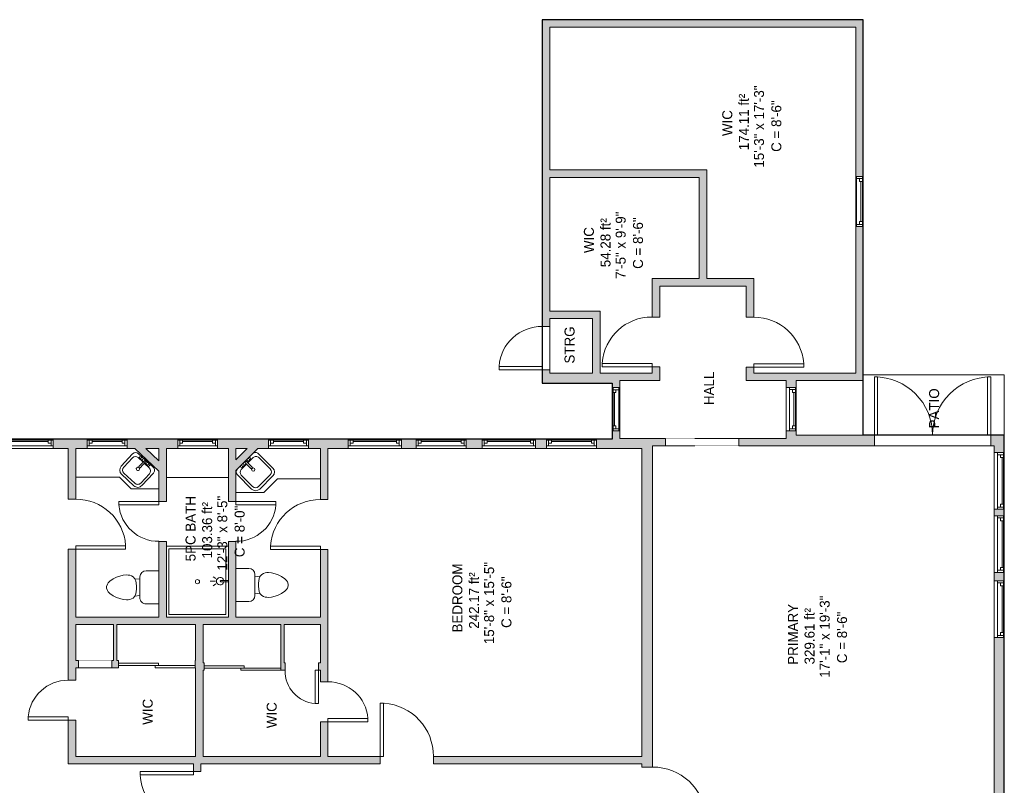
# Model space of a CAD drawing. Header units: inches. Extents: x -464 to 665, y -448 to 1014.
# Tile 7 of 7: x 57 to 648, y 554 to 1014. Entities that reach past the tile are written whole.
import ezdxf

# ---------------------------------------------------------------- set-up
doc = ezdxf.new("R2010")
doc.units = ezdxf.units.IN
doc.header["$MEASUREMENT"] = 0
doc.linetypes.add('Overhead', pattern=[0.15625, 0.09375, -0.0625])
for name, color, linetype, lineweight in [('A-AREA-IDEN', 2, 'Continuous', 9), ('A-DETL', 90, 'Continuous', 9), ('A-DETL-GENF', 92, 'Overhead', 9), ('A-DETL-MEDM', 90, 'Continuous', 9), ('A-DOOR', 31, 'Continuous', 9), ('A-EXTEERIOR SPACES', 90, 'Continuous', 9), ('A-FLOR', 192, 'Continuous', 9), ('A-GLAZ', 151, 'Continuous', 9), ('A-LEDGES', 90, 'Continuous', 9), ('A-OBJECTS', 90, 'Continuous', 9), ('A-WALL', 90, 'Continuous', 9), ('A-WALL-PATT', 111, 'Continuous', 9), ('P-SANR-FIXT', 6, 'Continuous', 9)]:
    doc.layers.add(name, color=color, linetype=linetype, lineweight=lineweight)
doc.styles.add('Inter', font='txt', dxfattribs={"height": 6})
doc.styles.add('Inter_B', font='txt', dxfattribs={"height": 6})

# ---------------------------------------------------------------- blocks, each defined once
blk = doc.blocks.new('Planitar - Single Door_Flush Panel - 2_-6_ x 6_-8_-4178312-Main Floor')
at = {"layer": 'A-DOOR'}
for p, q in [((12.99, 2.25), (12.99, 32.25)), ((15, 32.25), (12.99, 32.25)), ((15, 2.25), (15, 32.25)), ((15, 2.25), (12.99, 2.25))]:
    blk.add_line(p, q, dxfattribs=at)
blk.add_arc((14.77, 2.55), 29.77, 93.991, 180.57751, dxfattribs=at)
blk = doc.blocks.new('Planitar - Single Door_Flush Panel - 2_-0_ x 6_-8_-4181332-Main Floor')
at = {"layer": 'A-DOOR'}
for p, q in [((9.99, 2.25), (9.99, 26.25)), ((12, 26.25), (9.99, 26.25)), ((12, 2.25), (12, 26.25)), ((12, 2.25), (9.99, 2.25))]:
    blk.add_line(p, q, dxfattribs=at)
blk.add_arc((11.77, 2.55), 23.77, 94.47834, 180.72326, dxfattribs=at)
blk = doc.blocks.new('Planitar - Single Door_Flush Panel - 2_-0_ x 6_-8_-4181384-Main Floor')
at = {"layer": 'A-DOOR'}
for p, q in [((9.99, -2.25), (9.99, -26.25)), ((12, -2.25), (9.99, -2.25)), ((12, -2.25), (12, -26.25)), ((12, -26.25), (9.99, -26.25))]:
    blk.add_line(p, q, dxfattribs=at)
blk.add_arc((11.77, -2.55), 23.77, 179.27674, 265.52166, dxfattribs=at)
blk = doc.blocks.new('Planitar - Single Door_Flush Panel - 2_-6_ x 6_-8_-4178346-Main Floor')
at = {"layer": 'A-DOOR'}
for p, q in [((12.99, -2.25), (12.99, -32.25)), ((15, -2.25), (12.99, -2.25)), ((15, -2.25), (15, -32.25)), ((15, -32.25), (12.99, -32.25))]:
    blk.add_line(p, q, dxfattribs=at)
blk.add_arc((14.77, -2.55), 29.77, 179.42249, 266.009, dxfattribs=at)
blk = doc.blocks.new('Planitar - Single Door_Flush Panel - 2_-8_ x 6_-8_-4181345-Main Floor')
at = {"layer": 'A-DOOR'}
for p, q in [((13.99, 2.25), (13.99, 34.25)), ((16, 34.25), (13.99, 34.25)), ((16, 2.25), (16, 34.25)), ((16, 2.25), (13.99, 2.25))]:
    blk.add_line(p, q, dxfattribs=at)
blk.add_arc((15.77, 2.55), 31.77, 93.86075, 180.54116, dxfattribs=at)
blk = doc.blocks.new('Planitar - Single Door_Flush Panel - 2_-8_ x 6_-8_-4181316-Main Floor')
at = {"layer": 'A-DOOR'}
for p, q in [((13.99, -2.25), (13.99, -34.25)), ((16, -2.25), (13.99, -2.25)), ((16, -2.25), (16, -34.25)), ((16, -34.25), (13.99, -34.25))]:
    blk.add_line(p, q, dxfattribs=at)
blk.add_arc((15.77, -2.55), 31.77, 179.45884, 266.13925, dxfattribs=at)
blk = doc.blocks.new('Planitar - Single Door_Flush Panel - 2_-8_ x 6_-8_-4181289-Main Floor')
at = {"layer": 'A-DOOR'}
for p, q in [((13.99, 3.25), (13.99, 35.25)), ((16, 35.25), (13.99, 35.25)), ((16, 3.25), (16, 35.25)), ((16, 3.25), (13.99, 3.25))]:
    blk.add_line(p, q, dxfattribs=at)
blk.add_arc((15.77, 3.55), 31.77, 93.86075, 180.54116, dxfattribs=at)
blk = doc.blocks.new('Planitar - Double Door_Flush Panel - 5_-10_ x 6_-8_-4181276-Main Floor')
at = {"layer": 'A-DOOR'}
for p, q in [((-35, 3.25), (-35, 38.25)), ((-35, 38.25), (-33.03, 38.25)), ((-33.03, 38.25), (-33.03, 3.25)), ((35, 38.25), (33.03, 38.25)), ((33.03, 38.25), (33.03, 3.25)), ((35, 3.25), (35, 38.25)), ((-33.03, 3.25), (-35, 3.25)), ((33.03, 3.25), (35, 3.25))]:
    blk.add_line(p, q, dxfattribs=at)
for centre, start, end in [((-35, 3.25), 0, 90), ((35, 3.25), 90, 180)]:
    blk.add_arc(centre, 35, start, end, dxfattribs=at)
blk = doc.blocks.new('Planitar - Opening - 3_-8_ x 6_-8_-4181262-Main Floor')
at = {"layer": 'A-DETL-GENF'}
for p, q in [((21.68, 2.25), (-22.32, 2.25)), ((-22.32, -2.25), (21.68, -2.25))]:
    blk.add_line(p, q, dxfattribs=at)
at = {"layer": 'A-DETL-MEDM'}
for p, q in [((-22.32, 2.25), (-22.32, -2.25)), ((21.68, -2.25), (21.68, 2.25))]:
    blk.add_line(p, q, dxfattribs=at)
blk = doc.blocks.new('Planitar-Double-Hung-Single - Default 1-4191220-Main Floor')
at = {"layer": 'A-GLAZ'}
for p, q in [((-15, 2.25), (-15, -2.25)), ((15, 2.25), (-15, 2.25)), ((-15, 1.75), (-12, 1.75)), ((-13.75, 1.75), (-13.75, -1.75)), ((-13.75, 0), (-12, 0)), ((-12, 1.75), (-1.1875, 1.75)), ((-12, 1.75), (-12, 0)), ((-1.1875, 1.75), (1.1875, 1.75)), ((1.1875, 1.75), (12, 1.75)), ((12, 1.75), (15, 1.75)), ((12, 1.75), (12, 0)), ((13.75, 0), (12, 0)), ((13.75, 1.75), (13.75, -1.75)), ((15, -2.25), (15, 2.25)), ((-15, -1.75), (-13.75, -1.75)), ((-15, -2.25), (15, -2.25)), ((13.75, -1.75), (-13.75, -1.75)), ((13.75, -1.75), (15, -1.75))]:
    blk.add_line(p, q, dxfattribs=at)
at = {"layer": 'A-GLAZ', "lineweight": 18}
blk.add_line((-12, 0.875), (12, 0.875), dxfattribs=at)
blk = doc.blocks.new('Planitar-Double-Hung-Single - Default 1-4192178-Main Floor')
at = {"layer": 'A-GLAZ'}
for p, q in [((-13, 2.25), (-13, -2.25)), ((13, 2.25), (-13, 2.25)), ((-13, 1.75), (-10, 1.75)), ((-11.75, 1.75), (-11.75, -1.75)), ((-11.75, 0), (-10, 0)), ((-10, 1.75), (-1.1875, 1.75)), ((-10, 1.75), (-10, 0)), ((-1.1875, 1.75), (1.1875, 1.75)), ((1.1875, 1.75), (10, 1.75)), ((10, 1.75), (13, 1.75)), ((10, 1.75), (10, 0)), ((11.75, 0), (10, 0)), ((11.75, 1.75), (11.75, -1.75)), ((13, -2.25), (13, 2.25)), ((-13, -1.75), (-11.75, -1.75)), ((-13, -2.25), (13, -2.25)), ((11.75, -1.75), (-11.75, -1.75)), ((11.75, -1.75), (13, -1.75))]:
    blk.add_line(p, q, dxfattribs=at)
at = {"layer": 'A-GLAZ', "lineweight": 18}
blk.add_line((-10, 0.875), (10, 0.875), dxfattribs=at)
blk = doc.blocks.new('Planitar-Double-Hung-Single - Default 1-4192033-Main Floor')
at = {"layer": 'A-GLAZ'}
for p, q in [((-13, 3), (-13, -3)), ((13, 3), (-13, 3)), ((-13, 2.5), (-10, 2.5)), ((-11.75, 2.5), (-11.75, -1)), ((-11.75, 0.75), (-10, 0.75)), ((-10, 2.5), (-1.1875, 2.5)), ((-10, 2.5), (-10, 0.75)), ((-1.1875, 2.5), (1.1875, 2.5)), ((1.1875, 2.5), (10, 2.5)), ((10, 2.5), (13, 2.5)), ((10, 2.5), (10, 0.75)), ((11.75, 0.75), (10, 0.75)), ((11.75, 2.5), (11.75, -1)), ((13, -3), (13, 3)), ((-13, -1), (-11.75, -1)), ((-13, -3), (13, -3)), ((11.75, -1), (-11.75, -1)), ((11.75, -1), (13, -1))]:
    blk.add_line(p, q, dxfattribs=at)
at = {"layer": 'A-GLAZ', "lineweight": 18}
blk.add_line((-10, 1.625), (10, 1.625), dxfattribs=at)
blk = doc.blocks.new('Planitar-Double-Hung-Single - Default 1-4192384-Main Floor')
at = {"layer": 'A-GLAZ'}
for p, q in [((-15, 2.75), (-15, -2.75)), ((15, 2.75), (-15, 2.75)), ((-15, 2.25), (-12, 2.25)), ((-13.75, 2.25), (-13.75, -1.25)), ((-13.75, 0.5), (-12, 0.5)), ((-12, 2.25), (-1.1875, 2.25)), ((-12, 2.25), (-12, 0.5)), ((-1.1875, 2.25), (1.1875, 2.25)), ((1.1875, 2.25), (12, 2.25)), ((12, 2.25), (15, 2.25)), ((12, 2.25), (12, 0.5)), ((13.75, 0.5), (12, 0.5)), ((13.75, 2.25), (13.75, -1.25)), ((15, -2.75), (15, 2.75)), ((-15, -1.25), (-13.75, -1.25)), ((-15, -2.75), (15, -2.75)), ((13.75, -1.25), (-13.75, -1.25)), ((13.75, -1.25), (15, -1.25))]:
    blk.add_line(p, q, dxfattribs=at)
at = {"layer": 'A-GLAZ', "lineweight": 18}
blk.add_line((-12, 1.375), (12, 1.375), dxfattribs=at)
blk = doc.blocks.new('Planitar-Double-Hung-Single - Default 1-4192378-Main Floor')
at = {"layer": 'A-GLAZ'}
for p, q in [((-16, 2.75), (-16, -2.75)), ((16, 2.75), (-16, 2.75)), ((-16, 2.25), (-13, 2.25)), ((-14.75, 2.25), (-14.75, -1.25)), ((-14.75, 0.5), (-13, 0.5)), ((-13, 2.25), (-1.1875, 2.25)), ((-13, 2.25), (-13, 0.5)), ((-1.1875, 2.25), (1.1875, 2.25)), ((1.1875, 2.25), (13, 2.25)), ((13, 2.25), (16, 2.25)), ((13, 2.25), (13, 0.5)), ((14.75, 0.5), (13, 0.5)), ((14.75, 2.25), (14.75, -1.25)), ((16, -2.75), (16, 2.75)), ((-16, -1.25), (-14.75, -1.25)), ((-16, -2.75), (16, -2.75)), ((14.75, -1.25), (-14.75, -1.25)), ((14.75, -1.25), (16, -1.25))]:
    blk.add_line(p, q, dxfattribs=at)
at = {"layer": 'A-GLAZ', "lineweight": 18}
blk.add_line((-13, 1.375), (13, 1.375), dxfattribs=at)
blk = doc.blocks.new('Planitar-Double-Hung-Single - Default 1-4193229-Main Floor')
at = {"layer": 'A-GLAZ'}
for p, q in [((-12, 2.75), (-12, -2.75)), ((12, 2.75), (-12, 2.75)), ((-12, 2.25), (-9, 2.25)), ((-10.75, 2.25), (-10.75, -1.25)), ((-10.75, 0.5), (-9, 0.5)), ((-9, 2.25), (-1.1875, 2.25)), ((-9, 2.25), (-9, 0.5)), ((-1.1875, 2.25), (1.1875, 2.25)), ((1.1875, 2.25), (9, 2.25)), ((9, 2.25), (12, 2.25)), ((9, 2.25), (9, 0.5)), ((10.75, 0.5), (9, 0.5)), ((10.75, 2.25), (10.75, -1.25)), ((12, -2.75), (12, 2.75)), ((-12, -1.25), (-10.75, -1.25)), ((-12, -2.75), (12, -2.75)), ((10.75, -1.25), (-10.75, -1.25)), ((10.75, -1.25), (12, -1.25))]:
    blk.add_line(p, q, dxfattribs=at)
at = {"layer": 'A-GLAZ', "lineweight": 18}
blk.add_line((-9, 1.375), (9, 1.375), dxfattribs=at)
blk = doc.blocks.new('Planitar-Double-Hung-Single - Default 1-4193401-Main Floor')
at = {"layer": 'A-GLAZ'}
for p, q in [((-17, 2.75), (-17, -2.75)), ((17, 2.75), (-17, 2.75)), ((-17, 2.25), (-14, 2.25)), ((-15.75, 2.25), (-15.75, -1.25)), ((-15.75, 0.5), (-14, 0.5)), ((-14, 2.25), (-1.1875, 2.25)), ((-14, 2.25), (-14, 0.5)), ((-1.1875, 2.25), (1.1875, 2.25)), ((1.1875, 2.25), (14, 2.25)), ((14, 2.25), (17, 2.25)), ((14, 2.25), (14, 0.5)), ((15.75, 0.5), (14, 0.5)), ((15.75, 2.25), (15.75, -1.25)), ((17, -2.75), (17, 2.75)), ((-17, -1.25), (-15.75, -1.25)), ((-17, -2.75), (17, -2.75)), ((15.75, -1.25), (-15.75, -1.25)), ((15.75, -1.25), (17, -1.25))]:
    blk.add_line(p, q, dxfattribs=at)
at = {"layer": 'A-GLAZ', "lineweight": 18}
blk.add_line((-14, 1.375), (14, 1.375), dxfattribs=at)
blk = doc.blocks.new('Planitar-Double-Hung-Single - Default 1-4197148-Main Floor')
at = {"layer": 'A-GLAZ'}
for p, q in [((-17, 3), (-17, -3)), ((17, 3), (-17, 3)), ((-17, 2.5), (-14, 2.5)), ((-15.75, 2.5), (-15.75, -1)), ((-15.75, 0.75), (-14, 0.75)), ((-14, 2.5), (-1.1875, 2.5)), ((-14, 2.5), (-14, 0.75)), ((-1.1875, 2.5), (1.1875, 2.5)), ((1.1875, 2.5), (14, 2.5)), ((14, 2.5), (17, 2.5)), ((14, 2.5), (14, 0.75)), ((15.75, 0.75), (14, 0.75)), ((15.75, 2.5), (15.75, -1)), ((17, -3), (17, 3)), ((-17, -1), (-15.75, -1)), ((-17, -3), (17, -3)), ((15.75, -1), (-15.75, -1)), ((15.75, -1), (17, -1))]:
    blk.add_line(p, q, dxfattribs=at)
at = {"layer": 'A-GLAZ', "lineweight": 18}
blk.add_line((-14, 1.625), (14, 1.625), dxfattribs=at)
blk = doc.blocks.new('Planitar - Single Door_Flush Panel - 2_-2_ x 6_-8_-4191490-Main Floor')
at = {"layer": 'A-DOOR'}
for p, q in [((10.99, -2.25), (10.99, -28.25)), ((13, -2.25), (10.99, -2.25)), ((13, -2.25), (13, -28.25)), ((13, -28.25), (10.99, -28.25))]:
    blk.add_line(p, q, dxfattribs=at)
blk.add_arc((12.77, -2.55), 25.77, 179.33286, 265.70337, dxfattribs=at)
blk = doc.blocks.new('Toilet - Default 1-316794-Main Floor')
at = {"layer": 'P-SANR-FIXT'}
for p, q in [((-9.98, 11.75), (-9.98, 19.46)), ((9.98, 19.46), (9.98, 11.75)), ((6.25, 8.02), (-6.25, 8.02)), ((-4.86, 8.02), (-5.21, 5)), ((-1, 6), (-3.84, 5.5)), ((1, 6), (-1, 6)), ((3.84, 5.5), (1, 6)), ((4.86, 8.02), (5.21, 5)), ((-7.41, 1), (-7.5, 0)), ((-7.5, 0), (-7.33, -1.99)), ((-7.24, 2), (-7.41, 1)), ((-6.97, 3), (-7.24, 2)), ((-6.4, 4), (-6.97, 3)), ((-5.21, 5), (-6.4, 4)), ((-3.84, 5.5), (-5.21, 5)), ((5.21, 5), (3.84, 5.5)), ((6.4, 4), (5.21, 5)), ((6.97, 3), (6.4, 4)), ((7.24, 2), (6.97, 3)), ((7.41, 1), (7.24, 2)), ((7.33, -1.99), (7.5, 0)), ((7.5, 0), (7.41, 1)), ((-7.33, -1.99), (-6.79, -4)), ((-6.79, -4), (-6.06, -6)), ((6.06, -6), (6.79, -4)), ((6.79, -4), (7.33, -1.99)), ((-6.06, -6), (-5.13, -8)), ((-5.13, -8), (-3.74, -10)), ((-3.74, -10), (-2.74, -11)), ((-2.74, -11), (-1.87, -11.5)), ((-1.87, -11.5), (-0.5, -12)), ((0.5, -12), (1.87, -11.5)), ((1.87, -11.5), (2.74, -11)), ((2.74, -11), (3.74, -10)), ((3.74, -10), (5.13, -8)), ((5.13, -8), (6.06, -6)), ((-0.5, -12), (0.5, -12))]:
    blk.add_line(p, q, dxfattribs=at)
for centre, start, end in [((-6.25, 11.75), 180, 270), ((6.25, 11.75), 270, 360)]:
    blk.add_arc(centre, 3.73, start, end, dxfattribs=at)
blk = doc.blocks.new('Toilet - Default 1-V1-Main Floor')
at = {"layer": 'P-SANR-FIXT'}
for p, q in [((-9.98, 11.75), (-9.98, 19.46)), ((9.98, 19.46), (9.98, 11.75)), ((6.25, 8.02), (-6.25, 8.02)), ((-4.86, 8.02), (-5.21, 5)), ((-1, 6), (-3.84, 5.5)), ((1, 6), (-1, 6)), ((3.84, 5.5), (1, 6)), ((4.86, 8.02), (5.21, 5)), ((-7.41, 1), (-7.5, 0)), ((-7.5, 0), (-7.33, -1.99)), ((-7.24, 2), (-7.41, 1)), ((-6.97, 3), (-7.24, 2)), ((-6.4, 4), (-6.97, 3)), ((-5.21, 5), (-6.4, 4)), ((-3.84, 5.5), (-5.21, 5)), ((5.21, 5), (3.84, 5.5)), ((6.4, 4), (5.21, 5)), ((6.97, 3), (6.4, 4)), ((7.24, 2), (6.97, 3)), ((7.41, 1), (7.24, 2)), ((7.33, -1.99), (7.5, 0)), ((7.5, 0), (7.41, 1)), ((-7.33, -1.99), (-6.79, -4)), ((-6.79, -4), (-6.06, -6)), ((6.06, -6), (6.79, -4)), ((6.79, -4), (7.33, -1.99)), ((-6.06, -6), (-5.13, -8)), ((-5.13, -8), (-3.74, -10)), ((-3.74, -10), (-2.74, -11)), ((-2.74, -11), (-1.87, -11.5)), ((-1.87, -11.5), (-0.5, -12)), ((0.5, -12), (1.87, -11.5)), ((1.87, -11.5), (2.74, -11)), ((2.74, -11), (3.74, -10)), ((3.74, -10), (5.13, -8)), ((5.13, -8), (6.06, -6)), ((-0.5, -12), (0.5, -12))]:
    blk.add_line(p, q, dxfattribs=at)
for centre, start, end in [((-6.25, 11.75), 180, 270), ((6.25, 11.75), 270, 360)]:
    blk.add_arc(centre, 3.73, start, end, dxfattribs=at)
blk = doc.blocks.new('Bath-Showerhead - Default 1-459690-Main Floor')
at = {"layer": 'P-SANR-FIXT'}
for p, q in [((-0.37, -4.61), (-0.37, 0)), ((-0.37, 0), (0.38, 0)), ((0.38, 0), (0.38, -4.61)), ((-1.58, -7.59), (-2.66, -9.27)), ((0, -7.75), (0, -11)), ((1.58, -7.59), (2.66, -9.27))]:
    blk.add_line(p, q, dxfattribs=at)
for centre, radius, start, end in [((0, -5), 2.25, 100.10755, 270), ((0, -4.61), 0.375, 180, 360), ((0, -5), 2.25, 270, 79.89245)]:
    blk.add_arc(centre, radius, start, end, dxfattribs=at)
blk = doc.blocks.new('Bath-Basin DO NOT USE - 500 x 440mm-4204477-Main Floor')
at = {"layer": 'P-SANR-FIXT'}
for p, q in [((0.12, 6.33), (0.12, 1.59)), ((1.12, 6.33), (1.12, 1.59)), ((-8.38, 4.59), (-8.38, -7.41)), ((-8.38, 4.59), (-8.38, -7.41)), ((-6.88, 2.72), (-6.88, -6.91)), ((0.12, 5.22), (-4.38, 5.22)), ((-2.88, 5.59), (0.12, 5.59)), ((1.12, 5.59), (3.62, 5.59)), ((5.62, 5.22), (1.12, 5.22)), ((8.12, -6.91), (8.12, 2.72)), ((9.62, -7.59), (9.62, 4.59)), ((9.62, -7.59), (9.62, 4.59)), ((-4.88, -10.91), (6.3, -10.91)), ((-4.88, -10.91), (6.3, -10.91)), ((-4.38, -9.41), (5.62, -9.41))]:
    blk.add_line(p, q, dxfattribs=at)
for centre, radius, start, end in [((-5.88, 4.59), 2.5, 90, 180), ((-5.88, 4.59), 2.5, 90, 180), ((-2.88, 6.34), 0.75, 90, 270), ((-1.88, 6.34), 0.75, 360, 180), ((-1.88, 6.34), 0.75, 180, 0), ((0.62, 6.33), 0.5, 360, 180), ((2.62, 6.34), 0.75, 360, 180), ((2.62, 6.34), 0.75, 180, 360), ((3.62, 6.34), 0.75, 270, 90), ((7.12, 4.59), 2.5, 0, 90), ((7.12, 4.59), 2.5, 360, 90), ((-4.38, 2.72), 2.5, 90, 180), ((0.62, 0.13), 1, 360, 180), ((0.62, 0.13), 1, 180, 0), ((0.62, 1.59), 0.5, 180, 0), ((5.62, 2.72), 2.5, 0, 90), ((-4.88, -7.41), 3.5, 180, 270), ((-4.88, -7.41), 3.5, 180, 270), ((-4.38, -6.91), 2.5, 180, 270), ((5.62, -6.91), 2.5, 270, 0), ((6.3, -7.59), 3.32, 270, 0), ((6.3, -7.59), 3.32, 270, 0)]:
    blk.add_arc(centre, radius, start, end, dxfattribs=at)
blk = doc.blocks.new('Bath-Basin DO NOT USE - 500 x 440mm-4204424-Main Floor')
at = {"layer": 'P-SANR-FIXT'}
for p, q in [((6.62, 7.09), (-5.38, 7.09)), ((6.62, 7.09), (-5.38, 7.09)), ((3.62, 7.09), (-2.88, 7.09)), ((0.12, 6.33), (0.12, 1.59)), ((1.12, 6.33), (1.12, 1.59)), ((-7.88, 4.59), (-7.88, -5.41)), ((-7.88, 4.59), (-7.88, -5.41)), ((-6.38, 2.72), (-6.38, -4.91)), ((0.12, 5.22), (-3.88, 5.22)), ((-2.88, 5.59), (0.12, 5.59)), ((1.12, 5.59), (3.62, 5.59)), ((5.12, 5.22), (1.12, 5.22)), ((7.62, -4.91), (7.62, 2.72)), ((9.12, -5.59), (9.12, 4.59)), ((9.12, -5.59), (9.12, 4.59)), ((-4.38, -8.91), (5.8, -8.91)), ((-4.38, -8.91), (5.8, -8.91)), ((-3.88, -7.41), (5.12, -7.41))]:
    blk.add_line(p, q, dxfattribs=at)
for centre, radius, start, end in [((-5.38, 4.59), 2.5, 90, 180), ((-5.38, 4.59), 2.5, 90, 180), ((-2.88, 6.34), 0.75, 90, 270), ((-1.88, 6.34), 0.75, 360, 180), ((-1.88, 6.34), 0.75, 180, 0), ((0.62, 6.33), 0.5, 360, 180), ((2.62, 6.34), 0.75, 360, 180), ((2.62, 6.34), 0.75, 180, 360), ((3.62, 6.34), 0.75, 270, 90), ((6.62, 4.59), 2.5, 360, 90), ((6.62, 4.59), 2.5, 360, 90), ((-3.88, 2.72), 2.5, 90, 180), ((0.62, 0.13), 1, 360, 180), ((0.62, 0.13), 1, 180, 0), ((0.62, 1.59), 0.5, 180, 0), ((5.12, 2.72), 2.5, 0, 90), ((-4.38, -5.41), 3.5, 180, 270), ((-4.38, -5.41), 3.5, 180, 270), ((-3.88, -4.91), 2.5, 180, 270), ((5.12, -4.91), 2.5, 270, 0), ((5.8, -5.59), 3.32, 270, 0), ((5.8, -5.59), 3.32, 270, 0)]:
    blk.add_arc(centre, radius, start, end, dxfattribs=at)
blk = doc.blocks.new('Bath- Shower - Basin Rectangular - Default 1-4204930-Main Floor')
at = {"layer": 'P-SANR-FIXT'}
for p, q in [((18.63, 21.25), (-18.62, 21.25)), ((-17.12, 19.75), (17.13, 19.75)), ((-17.12, -19.75), (-17.12, 19.75)), ((17.13, 19.75), (17.13, -19.75)), ((17.13, -19.75), (-17.12, -19.75))]:
    blk.add_line(p, q, dxfattribs=at)
for start, end in [(360, 180), (180, 360)]:
    blk.add_arc((0, 0.01), 1.25, start, end, dxfattribs=at)
blk = doc.blocks.new('Planitar - Single Door_Flush Panel - 1_-8_ x 6_-8_-4280710-Main Floor')
at = {"layer": 'A-DOOR'}
for p, q in [((7.99, -2.25), (7.99, -22.25)), ((10, -2.25), (7.99, -2.25)), ((10, -2.25), (10, -22.25)), ((10, -22.25), (7.99, -22.25))]:
    blk.add_line(p, q, dxfattribs=at)
blk.add_arc((9.77, -2.55), 19.77, 179.13043, 265.07637, dxfattribs=at)
blk = doc.blocks.new('Planitar - Double Sliding Door_Flush Panel - 3_-10_ x 6_-8_-4281091-Main Floor')
at = {"layer": 'A-DOOR'}
for p, q in [((1, 2.12), (-23, 2.12)), ((-23, 2.12), (-23, 0.75)), ((-23, 0.75), (1, 0.75)), ((23, 0.75), (-1, 0.75)), ((-1, 0.75), (-1, -0.63)), ((1, 0.75), (1, 2.12)), ((23, -0.63), (23, 0.75)), ((-1, -0.63), (23, -0.63))]:
    blk.add_line(p, q, dxfattribs=at)
blk = doc.blocks.new('Planitar - Opening - 1_-8_ x 6_-8_-4280991-Main Floor')
at = {"layer": 'A-DETL-GENF'}
for p, q in [((9.68, 2.25), (-10.32, 2.25)), ((-10.32, -2.25), (9.68, -2.25))]:
    blk.add_line(p, q, dxfattribs=at)
at = {"layer": 'A-DETL-MEDM'}
for p, q in [((-10.32, 2.25), (-10.32, -2.25)), ((9.68, -2.25), (9.68, 2.25))]:
    blk.add_line(p, q, dxfattribs=at)

msp = doc.modelspace()

# ---------------------------------------------------------------- hatches: boundary and pattern name
at = {"layer": 'A-WALL-PATT'}
for points in [[(559.12, 1009.48), (559.12, 1013.98), (370.87, 1013.98), (370.87, 1009.48), (498.93, 1009.48)], [(465.12, 919.23), (465.12, 923.73), (375.37, 923.73), (375.37, 919.23)], [(469.62, 858.48), (469.62, 923.73), (465.12, 923.73), (465.12, 858.48)], [(493.37, 853.98), (497.87, 853.98), (497.87, 858.48), (441.37, 858.48), (441.37, 853.98)], [(401.12, 834.48), (405.62, 834.48), (405.62, 838.98), (375.37, 838.98), (375.37, 834.48)], [(405.62, 801.73), (405.62, 834.48), (401.12, 834.48), (401.12, 801.73)], [(417.37, 795.73), (417.37, 801.73), (375.37, 801.73), (375.37, 795.73), (412.87, 795.73)], [(417.37, 797.23), (441.37, 797.23), (441.37, 801.73), (417.37, 801.73)], [(497.87, 797.23), (517.37, 797.23), (517.37, 801.73), (497.87, 801.73)], [(563.62, 797.23), (563.62, 801.73), (523.37, 801.73), (523.37, 797.23)], [(433.87, 756.48), (433.87, 762.48), (417.37, 762.48), (417.37, 756.48), (430.62, 756.48)], [(140.62, 742.89), (140.62, 749.04), (132.65, 756.48), (126.05, 756.48), (136.89, 746.36)], [(186.87, 743.3), (200.05, 756.48), (193.69, 756.48), (186.87, 749.66)], [(227.4, 650.73), (237.62, 650.73), (237.62, 655.23), (86.12, 655.23), (86.12, 650.73), (215.87, 650.73)], [(115.37, 629.23), (115.37, 650.73), (113.37, 650.73), (113.37, 629.23)], [(162.62, 571.48), (167.12, 571.48), (167.12, 650.73), (162.62, 650.73), (162.62, 614.63)], [(215.87, 627.73), (215.87, 650.73), (213.87, 650.73), (213.87, 627.73)]]:
    msp.add_hatch(color=9, dxfattribs=at).paths.add_polyline_path(points, flags=0)
h = msp.add_hatch(color=9, dxfattribs=at)
h.paths.add_polyline_path([(563.62, 801.73), (563.62, 889.76), (559.12, 889.76), (559.12, 801.73)], flags=0)
h.paths.add_polyline_path([(563.62, 919.76), (563.62, 1013.98), (559.12, 1013.98), (559.12, 919.76)], flags=0)
h = msp.add_hatch(color=9, dxfattribs=at)
h.paths.add_polyline_path([(375.37, 795.73), (375.37, 803.73), (370.87, 803.73), (370.87, 795.73)], flags=0)
h.paths.add_polyline_path([(375.37, 829.73), (375.37, 1009.48), (370.87, 1009.48), (370.87, 829.73)], flags=0)
h = msp.add_hatch(color=9, dxfattribs=at)
h.paths.add_polyline_path([(436.87, 801.73), (441.37, 801.73), (441.37, 805.4), (436.87, 805.4)], flags=0)
h.paths.add_polyline_path([(436.87, 835.4), (441.37, 835.4), (441.37, 858.48), (436.87, 858.48), (436.87, 856.71)], flags=0)
h = msp.add_hatch(color=9, dxfattribs=at)
h.paths.add_polyline_path([(493.37, 797.23), (497.87, 797.23), (497.87, 805.27), (493.37, 805.27)], flags=0)
h.paths.add_polyline_path([(497.87, 835.27), (497.87, 853.98), (493.37, 853.98), (493.37, 835.27)], flags=0)
h = msp.add_hatch(color=9, dxfattribs=at)
h.paths.add_polyline_path([(523.37, 764.48), (523.37, 767.09), (517.37, 767.09), (517.37, 764.48)], flags=0)
h.paths.add_polyline_path([(518.12, 793.09), (523.37, 793.09), (523.37, 801.73), (517.37, 801.73), (517.37, 793.09)], flags=0)
h = msp.add_hatch(color=9, dxfattribs=at)
h.paths.add_polyline_path([(412.87, 756.48), (417.37, 756.48), (417.37, 767), (412.87, 767), (412.87, 759.88)], flags=0)
h.paths.add_polyline_path([(412.87, 793), (417.37, 793), (417.37, 795.73), (412.87, 795.73)], flags=0)
h = msp.add_hatch(color=9, dxfattribs=at)
h.paths.add_polyline_path([(640.31, 757.98), (648.37, 757.98), (648.37, 764.48), (640.31, 764.48)], flags=0)
h.paths.add_polyline_path([(570.31, 757.98), (570.31, 764.48), (517.37, 764.48), (517.37, 757.98)], flags=0)
h = msp.add_hatch(color=9, dxfattribs=at)
h.paths.add_polyline_path([(412.87, 756.48), (412.87, 761.98), (403.37, 761.98), (403.37, 756.48)], flags=0)
h.paths.add_polyline_path([(366.74, 756.48), (373.37, 756.48), (373.37, 761.98), (366.74, 761.98), (366.74, 759.88)], flags=0)
h.paths.add_polyline_path([(334.74, 756.48), (334.74, 761.98), (325.13, 761.98), (325.13, 756.48)], flags=0)
h.paths.add_polyline_path([(295.13, 756.48), (295.13, 761.98), (286.22, 761.98), (286.22, 756.48)], flags=0)
h.paths.add_polyline_path([(230.42, 756.48), (254.22, 756.48), (254.22, 761.98), (230.42, 761.98), (230.42, 759.88)], flags=0)
h.paths.add_polyline_path([(193.69, 756.48), (206.42, 756.48), (206.42, 761.98), (175.87, 761.98), (175.87, 756.48), (186.87, 756.48)], flags=0)
h.paths.add_polyline_path([(140.62, 756.48), (151.87, 756.48), (151.87, 761.98), (121.45, 761.98), (121.45, 756.48), (136.89, 756.48)], flags=0)
h.paths.add_polyline_path([(86.12, 756.48), (97.45, 756.48), (97.45, 761.98), (77.08, 761.98), (77.08, 756.48)], flags=0)
h.paths.add_polyline_path([(43.08, 756.48), (43.08, 761.98), (-13.74, 761.98), (-13.74, 756.48)], flags=0)
h.paths.add_polyline_path([(-57.13, 756.48), (-47.74, 756.48), (-47.74, 761.98), (-57.13, 761.98)], flags=0)
h = msp.add_hatch(color=9, dxfattribs=at)
h.paths.add_polyline_path([(430.62, 526.73), (437.12, 526.73), (437.12, 533.11), (430.62, 533.11)], flags=0)
h.paths.add_polyline_path([(430.62, 565.11), (437.12, 565.11), (437.12, 757.98), (433.87, 757.98), (433.87, 756.48), (430.62, 756.48), (430.62, 566.21)], flags=0)
h = msp.add_hatch(color=9, dxfattribs=at)
h.paths.add_polyline_path([(498.93, 757.98), (517.37, 757.98), (517.37, 762.48), (488.89, 762.48), (488.89, 757.98)], flags=0)
h.paths.add_polyline_path([(433.87, 757.98), (444.89, 757.98), (444.89, 762.48), (433.87, 762.48), (433.87, 759.88)], flags=0)
h = msp.add_hatch(color=9, dxfattribs=at)
h.paths.add_polyline_path([(648.37, 361.73), (648.37, 369.25), (642.37, 369.25), (642.37, 361.73)], flags=0)
h.paths.add_polyline_path([(642.37, 417.25), (648.37, 417.25), (648.37, 642.96), (642.37, 642.96), (642.37, 469.37)], flags=0)
h.paths.add_polyline_path([(642.37, 676.96), (648.37, 676.96), (648.37, 682.04), (642.37, 682.04)], flags=0)
h.paths.add_polyline_path([(642.37, 716.04), (648.37, 716.04), (648.37, 719.98), (642.37, 719.98)], flags=0)
h.paths.add_polyline_path([(648.37, 753.98), (648.37, 757.98), (642.37, 757.98), (642.37, 753.98)], flags=0)
h = msp.add_hatch(color=9, dxfattribs=at)
h.paths.add_polyline_path([(90.62, 655.23), (90.62, 695.98), (86.12, 695.98), (86.12, 655.23)], flags=0)
h.paths.add_polyline_path([(90.62, 725.98), (90.62, 756.48), (86.12, 756.48), (86.12, 725.98)], flags=0)
h = msp.add_hatch(color=9, dxfattribs=at)
h.paths.add_polyline_path([(145.12, 655.23), (145.12, 700.7), (140.62, 700.7), (140.62, 655.23)], flags=0)
h.paths.add_polyline_path([(145.12, 724.7), (145.12, 756.48), (140.62, 756.48), (140.62, 724.7)], flags=0)
h = msp.add_hatch(color=9, dxfattribs=at)
h.paths.add_polyline_path([(186.87, 655.23), (186.87, 700.7), (182.37, 700.7), (182.37, 655.23)], flags=0)
h.paths.add_polyline_path([(182.37, 724.7), (186.87, 724.7), (186.87, 756.48), (182.37, 756.48)], flags=0)
h = msp.add_hatch(color=9, dxfattribs=at)
h.paths.add_polyline_path([(242.12, 571.48), (242.12, 592.31), (237.62, 592.31), (237.62, 571.48)], flags=0)
h.paths.add_polyline_path([(237.62, 616.31), (242.12, 616.31), (242.12, 695.74), (237.62, 695.74), (237.62, 623.23)], flags=0)
h.paths.add_polyline_path([(237.62, 725.74), (242.12, 725.74), (242.12, 756.48), (237.62, 756.48)], flags=0)
h = msp.add_hatch(color=9, dxfattribs=at)
h.paths.add_polyline_path([(90.62, 571.48), (90.62, 593.23), (86.12, 593.23), (86.12, 571.48)], flags=0)
h.paths.add_polyline_path([(90.62, 617.23), (90.62, 650.73), (86.12, 650.73), (86.12, 617.23)], flags=0)
h = msp.add_hatch(color=9, dxfattribs=at)
h.paths.add_polyline_path([(162.62, 624.73), (162.62, 629.23), (162.37, 629.23), (162.37, 624.73)], flags=0)
h.paths.add_polyline_path([(112.37, 624.73), (116.37, 624.73), (116.37, 629.23), (112.37, 629.23)], flags=0)
h.paths.add_polyline_path([(92.37, 624.73), (92.37, 629.23), (90.62, 629.23), (90.62, 624.73)], flags=0)
h = msp.add_hatch(color=9, dxfattribs=at)
h.paths.add_polyline_path([(237.62, 623.23), (237.62, 627.73), (236.37, 627.73), (236.37, 623.23)], flags=0)
h.paths.add_polyline_path([(213.87, 623.23), (216.37, 623.23), (216.37, 627.73), (213.87, 627.73), (213.87, 624.61)], flags=0)
h.paths.add_polyline_path([(167.87, 623.23), (167.87, 627.73), (167.12, 627.73), (167.12, 623.23)], flags=0)
h = msp.add_hatch(color=9, dxfattribs=at)
h.paths.add_polyline_path([(430.62, 566.98), (430.62, 571.48), (305.45, 571.48), (305.45, 566.98), (317.91, 566.98)], flags=0)
h.paths.add_polyline_path([(273.45, 566.98), (273.45, 571.48), (86.12, 571.48), (86.12, 566.98), (227.4, 566.98)], flags=0)
h = msp.add_hatch(color=9, dxfattribs=at)
h.paths.add_polyline_path([(161.37, 525.98), (165.87, 525.98), (165.87, 530.48), (161.37, 530.48)], flags=0)
h.paths.add_polyline_path([(165.87, 562.48), (165.87, 566.98), (161.37, 566.98), (161.37, 562.48)], flags=0)

# ---------------------------------------------------------------- linework, layer by layer
at = {"layer": 'A-DETL', "lineweight": 25}
for p, q in [((563.62, 1013.98), (370.87, 1013.98)), ((370.87, 1013.98), (370.87, 795.73)), ((563.62, 764.48), (563.62, 1013.98)), ((370.87, 795.73), (412.87, 795.73)), ((412.87, 795.73), (412.87, 761.98)), ((648.37, 764.48), (563.62, 764.48)), ((648.37, -224.77), (648.37, 764.48)), ((412.87, 761.98), (-57.13, 761.98))]:
    msp.add_line(p, q, dxfattribs=at)
at = {"layer": 'A-EXTEERIOR SPACES'}
for p, q in [((563.62, 800.73), (648.37, 800.73)), ((563.62, 764.48), (563.62, 800.73)), ((648.37, 800.73), (648.37, 764.48)), ((648.37, 764.48), (563.62, 764.48))]:
    msp.add_line(p, q, dxfattribs=at)
at = {"layer": 'A-FLOR'}
for p, q in [((375.37, 829.73), (375.37, 803.73)), ((648.37, 800.73), (563.62, 800.73)), ((648.37, 764.48), (648.37, 800.73)), ((563.62, 797.23), (563.62, 764.48)), ((572.28, 764.48), (638.34, 764.48)), ((640.31, 757.98), (570.31, 757.98))]:
    msp.add_line(p, q, dxfattribs=at)
at = {"layer": 'A-LEDGES'}
for p, q in [((145.12, 756.48), (182.37, 756.48)), ((145.12, 738.98), (145.12, 756.48)), ((182.37, 756.48), (182.37, 738.98)), ((182.37, 738.98), (145.12, 738.98))]:
    msp.add_line(p, q, dxfattribs=at)
at = {"layer": 'A-OBJECTS'}
for p, q in [((126.05, 756.48), (90.62, 756.48)), ((90.62, 756.48), (90.62, 739.23)), ((140.62, 742.89), (126.05, 756.48)), ((186.87, 743.3), (200.05, 756.48)), ((200.05, 756.48), (237.62, 756.48)), ((237.62, 756.48), (237.62, 738.23)), ((140.62, 732.23), (140.62, 742.89)), ((186.87, 729.98), (186.87, 743.3)), ((90.62, 739.23), (116.87, 739.23)), ((116.87, 739.23), (123.87, 732.23)), ((211.87, 738.23), (203.62, 729.98)), ((237.62, 738.23), (211.87, 738.23)), ((123.87, 732.23), (140.62, 732.23)), ((203.62, 729.98), (186.87, 729.98))]:
    msp.add_line(p, q, dxfattribs=at)
at = {"layer": 'A-WALL'}
for p, q in [((563.62, 1013.98), (370.87, 1013.98)), ((370.87, 1013.98), (370.87, 829.73)), ((563.62, 919.76), (563.62, 1013.98)), ((375.37, 1009.48), (559.12, 1009.48)), ((375.37, 923.73), (375.37, 1009.48)), ((559.12, 1009.48), (559.12, 919.76)), ((469.62, 923.73), (375.37, 923.73)), ((469.62, 858.48), (469.62, 923.73)), ((375.37, 838.98), (375.37, 919.23)), ((375.37, 919.23), (465.12, 919.23)), ((465.12, 919.23), (465.12, 858.48)), ((559.12, 889.76), (559.12, 801.73)), ((563.62, 797.23), (563.62, 889.76)), ((436.87, 858.48), (436.87, 835.4)), ((465.12, 858.48), (436.87, 858.48)), ((497.87, 858.48), (469.62, 858.48)), ((497.87, 835.27), (497.87, 858.48)), ((441.37, 835.4), (441.37, 853.98)), ((441.37, 853.98), (493.37, 853.98)), ((493.37, 853.98), (493.37, 835.27)), ((405.62, 838.98), (375.37, 838.98)), ((375.37, 829.73), (375.37, 834.48)), ((375.37, 834.48), (401.12, 834.48)), ((401.12, 834.48), (401.12, 801.73)), ((405.62, 801.73), (405.62, 838.98)), ((436.87, 835.4), (441.37, 835.4)), ((493.37, 835.27), (497.87, 835.27)), ((370.87, 829.73), (375.37, 829.73)), ((441.37, 805.4), (436.87, 805.4)), ((436.87, 805.4), (436.87, 801.73)), ((441.37, 797.23), (441.37, 805.4)), ((493.37, 805.27), (493.37, 797.23)), ((497.87, 805.27), (493.37, 805.27)), ((497.87, 801.73), (497.87, 805.27)), ((370.87, 803.73), (370.87, 795.73)), ((375.37, 803.73), (370.87, 803.73)), ((375.37, 801.73), (375.37, 803.73)), ((401.12, 801.73), (375.37, 801.73)), ((436.87, 801.73), (405.62, 801.73)), ((559.12, 801.73), (497.87, 801.73)), ((370.87, 795.73), (412.87, 795.73)), ((412.87, 795.73), (412.87, 793)), ((417.37, 793), (417.37, 797.23)), ((417.37, 797.23), (441.37, 797.23)), ((493.37, 797.23), (517.37, 797.23)), ((517.37, 797.23), (517.37, 793.09)), ((523.37, 793.09), (523.37, 797.23)), ((523.37, 797.23), (563.62, 797.23)), ((412.87, 767), (412.87, 761.98)), ((417.37, 762.48), (417.37, 767)), ((517.37, 767.09), (517.37, 762.48)), ((523.37, 764.48), (523.37, 767.09)), ((570.31, 764.48), (523.37, 764.48)), ((570.31, 757.98), (570.31, 764.48)), ((648.37, 764.48), (640.31, 764.48)), ((640.31, 764.48), (640.31, 757.98)), ((648.37, 753.98), (648.37, 764.48)), ((97.45, 761.98), (77.08, 761.98)), ((151.87, 761.98), (121.45, 761.98)), ((206.42, 761.98), (175.87, 761.98)), ((254.22, 761.98), (230.42, 761.98)), ((295.13, 761.98), (286.22, 761.98)), ((334.74, 761.98), (325.13, 761.98)), ((373.37, 761.98), (366.74, 761.98)), ((412.87, 761.98), (403.37, 761.98)), ((444.89, 762.48), (417.37, 762.48)), ((437.12, 565.11), (437.12, 757.98)), ((437.12, 757.98), (444.89, 757.98)), ((517.37, 762.48), (488.89, 762.48)), ((488.89, 757.98), (570.31, 757.98)), ((640.31, 757.98), (642.37, 757.98)), ((642.37, 757.98), (642.37, 753.98)), ((77.08, 756.48), (86.12, 756.48)), ((86.12, 756.48), (86.12, 725.98)), ((90.62, 756.48), (97.45, 756.48)), ((90.62, 725.98), (90.62, 756.48)), ((121.45, 756.48), (126.05, 756.48)), ((126.05, 756.48), (140.62, 742.89)), ((132.65, 756.48), (140.62, 756.48)), ((140.62, 749.04), (132.65, 756.48)), ((140.62, 756.48), (140.62, 749.04)), ((145.12, 756.48), (151.87, 756.48)), ((145.12, 724.7), (145.12, 756.48)), ((175.87, 756.48), (182.37, 756.48)), ((182.37, 756.48), (182.37, 724.7)), ((186.87, 756.48), (193.69, 756.48)), ((186.87, 749.66), (186.87, 756.48)), ((186.87, 743.3), (200.05, 756.48)), ((193.69, 756.48), (186.87, 749.66)), ((200.05, 756.48), (206.42, 756.48)), ((230.42, 756.48), (237.62, 756.48)), ((237.62, 756.48), (237.62, 725.74)), ((242.12, 756.48), (254.22, 756.48)), ((242.12, 725.74), (242.12, 756.48)), ((286.22, 756.48), (295.13, 756.48)), ((325.13, 756.48), (334.74, 756.48)), ((366.74, 756.48), (373.37, 756.48)), ((403.37, 756.48), (430.62, 756.48)), ((430.62, 756.48), (430.62, 571.48)), ((140.62, 742.89), (140.62, 724.7)), ((186.87, 724.7), (186.87, 743.3)), ((86.12, 725.98), (90.62, 725.98)), ((140.62, 724.7), (145.12, 724.7)), ((182.37, 724.7), (186.87, 724.7)), ((237.62, 725.74), (242.12, 725.74)), ((642.37, 719.98), (642.37, 716.04)), ((648.37, 716.04), (648.37, 719.98)), ((140.62, 700.7), (140.62, 655.23)), ((145.12, 700.7), (140.62, 700.7)), ((145.12, 655.23), (145.12, 700.7)), ((182.37, 700.7), (182.37, 655.23)), ((186.87, 700.7), (182.37, 700.7)), ((186.87, 655.23), (186.87, 700.7)), ((90.62, 695.98), (86.12, 695.98)), ((86.12, 695.98), (86.12, 617.23)), ((90.62, 655.23), (90.62, 695.98)), ((242.12, 695.74), (237.62, 695.74)), ((237.62, 695.74), (237.62, 655.23)), ((242.12, 616.31), (242.12, 695.74)), ((642.37, 682.04), (642.37, 676.96)), ((648.37, 676.96), (648.37, 682.04)), ((140.62, 655.23), (90.62, 655.23)), ((90.62, 650.73), (113.37, 650.73)), ((90.62, 629.23), (90.62, 650.73)), ((113.37, 650.73), (113.37, 629.23)), ((115.37, 650.73), (162.62, 650.73)), ((115.37, 629.23), (115.37, 650.73)), ((182.37, 655.23), (145.12, 655.23)), ((162.62, 650.73), (162.62, 629.23)), ((167.12, 627.73), (167.12, 650.73)), ((167.12, 650.73), (213.87, 650.73)), ((237.62, 655.23), (186.87, 655.23)), ((213.87, 650.73), (213.87, 624.61)), ((215.87, 650.73), (237.62, 650.73)), ((215.87, 627.73), (215.87, 650.73)), ((237.62, 650.73), (237.62, 627.73)), ((642.37, 642.96), (642.37, 526.73)), ((648.37, 417.25), (648.37, 642.96)), ((92.37, 629.23), (90.62, 629.23)), ((113.37, 629.23), (112.37, 629.23)), ((116.37, 629.23), (115.37, 629.23)), ((116.37, 627.48), (116.37, 629.23)), ((162.62, 629.23), (162.37, 629.23)), ((162.37, 629.23), (162.37, 626.11)), ((167.87, 627.73), (167.12, 627.73)), ((167.87, 625.98), (167.87, 627.73)), ((216.37, 627.73), (215.87, 627.73)), ((216.37, 623.23), (216.37, 627.73)), ((237.62, 627.73), (236.37, 627.73)), ((236.37, 627.73), (236.37, 623.23)), ((90.62, 617.23), (90.62, 624.73)), ((90.62, 624.73), (92.37, 624.73)), ((112.37, 624.73), (116.37, 624.73)), ((116.37, 624.73), (116.37, 626.11)), ((162.37, 624.73), (162.62, 624.73)), ((162.62, 624.73), (162.62, 571.48)), ((167.12, 571.48), (167.12, 623.23)), ((167.12, 623.23), (167.87, 623.23)), ((167.87, 623.23), (167.87, 624.61)), ((213.87, 623.23), (216.37, 623.23)), ((236.37, 623.23), (237.62, 623.23)), ((237.62, 623.23), (237.62, 616.31)), ((86.12, 617.23), (90.62, 617.23)), ((237.62, 616.31), (242.12, 616.31)), ((86.12, 593.23), (86.12, 566.98)), ((90.62, 593.23), (86.12, 593.23)), ((90.62, 571.48), (90.62, 593.23)), ((242.12, 592.31), (237.62, 592.31)), ((237.62, 592.31), (237.62, 571.48)), ((242.12, 571.48), (242.12, 592.31)), ((162.62, 571.48), (90.62, 571.48)), ((237.62, 571.48), (167.12, 571.48)), ((273.45, 571.48), (242.12, 571.48)), ((273.45, 566.98), (273.45, 571.48)), ((430.62, 571.48), (305.45, 571.48)), ((305.45, 571.48), (305.45, 566.98)), ((86.12, 566.98), (161.37, 566.98)), ((161.37, 566.98), (161.37, 562.48)), ((161.37, 562.48), (165.87, 562.48)), ((165.87, 566.98), (273.45, 566.98)), ((165.87, 562.48), (165.87, 566.98)), ((305.45, 566.98), (430.62, 566.98)), ((430.62, 566.98), (430.62, 565.11)), ((430.62, 565.11), (437.12, 565.11))]:
    msp.add_line(p, q, dxfattribs=at)

# ---------------------------------------------------------------- block references
at = {"layer": 'A-DOOR'}
for name, p, rotation in [('Planitar - Single Door_Flush Panel - 2_-6_ x 6_-8_-4178346-Main Floor', (439.12, 820.4), 269.9999999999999), ('Planitar - Single Door_Flush Panel - 2_-6_ x 6_-8_-4178312-Main Floor', (495.62, 820.27), 269.9999999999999), ('Planitar - Single Door_Flush Panel - 2_-2_ x 6_-8_-4191490-Main Floor', (373.12, 816.73), 269.9999999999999), ('Planitar - Single Door_Flush Panel - 2_-6_ x 6_-8_-4178312-Main Floor', (88.37, 710.98), 269.9999999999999), ('Planitar - Single Door_Flush Panel - 2_-0_ x 6_-8_-4181332-Main Floor', (142.87, 712.7), 89.99999999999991), ('Planitar - Single Door_Flush Panel - 2_-0_ x 6_-8_-4181384-Main Floor', (184.62, 712.7), 89.99999999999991), ('Planitar - Single Door_Flush Panel - 2_-6_ x 6_-8_-4178346-Main Floor', (239.87, 710.74), 269.9999999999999), ('Planitar - Opening - 1_-8_ x 6_-8_-4280991-Main Floor', (102.05, 626.98), 180), ('Planitar - Double Sliding Door_Flush Panel - 3_-10_ x 6_-8_-4281091-Main Floor', (139.37, 626.85), 180), ('Planitar - Double Sliding Door_Flush Panel - 3_-10_ x 6_-8_-4281091-Main Floor', (190.87, 625.35), 180), ('Planitar - Single Door_Flush Panel - 2_-0_ x 6_-8_-4181384-Main Floor', (88.37, 605.23), 269.9999999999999), ('Planitar - Single Door_Flush Panel - 2_-0_ x 6_-8_-4181332-Main Floor', (239.87, 604.31), 269.9999999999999), ('Planitar - Single Door_Flush Panel - 2_-8_ x 6_-8_-4181316-Main Floor', (289.45, 569.23), 180), ('Planitar - Single Door_Flush Panel - 2_-8_ x 6_-8_-4181345-Main Floor', (163.62, 546.48), 89.99999999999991), ('Planitar - Single Door_Flush Panel - 2_-8_ x 6_-8_-4181289-Main Floor', (433.87, 549.11), 269.9999999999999)]:
    msp.add_blockref(name, p, dxfattribs=dict(at, rotation=rotation))
for name, p in [('Planitar - Double Door_Flush Panel - 5_-10_ x 6_-8_-4181276-Main Floor', (605.31, 761.23)), ('Planitar - Opening - 3_-8_ x 6_-8_-4181262-Main Floor', (467.21, 760.23)), ('Planitar - Single Door_Flush Panel - 1_-8_ x 6_-8_-4280710-Main Floor', (226.37, 625.48))]:
    msp.add_blockref(name, p, dxfattribs=at)
at = {"layer": 'A-GLAZ'}
for name, p, rotation in [('Planitar-Double-Hung-Single - Default 1-4191220-Main Floor', (561.37, 904.76), 269.9999999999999), ('Planitar-Double-Hung-Single - Default 1-4192178-Main Floor', (415.12, 780), 89.99999999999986), ('Planitar-Double-Hung-Single - Default 1-4192033-Main Floor', (520.37, 780.09), 269.9999999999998), ('Planitar-Double-Hung-Single - Default 1-4197148-Main Floor', (645.37, 736.98), 269.9999999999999), ('Planitar-Double-Hung-Single - Default 1-4197148-Main Floor', (645.37, 699.04), 269.9999999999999), ('Planitar-Double-Hung-Single - Default 1-4197148-Main Floor', (645.37, 659.96), 269.9999999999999)]:
    msp.add_blockref(name, p, dxfattribs=dict(at, rotation=rotation))
for name, p in [('Planitar-Double-Hung-Single - Default 1-4193401-Main Floor', (60.08, 759.23)), ('Planitar-Double-Hung-Single - Default 1-4193229-Main Floor', (109.45, 759.23)), ('Planitar-Double-Hung-Single - Default 1-4193229-Main Floor', (163.87, 759.23)), ('Planitar-Double-Hung-Single - Default 1-4193229-Main Floor', (218.42, 759.23)), ('Planitar-Double-Hung-Single - Default 1-4192378-Main Floor', (270.22, 759.23)), ('Planitar-Double-Hung-Single - Default 1-4192384-Main Floor', (310.13, 759.23)), ('Planitar-Double-Hung-Single - Default 1-4192378-Main Floor', (350.74, 759.23)), ('Planitar-Double-Hung-Single - Default 1-4192384-Main Floor', (388.37, 759.23))]:
    msp.add_blockref(name, p, dxfattribs=at)
at = {"layer": 'P-SANR-FIXT'}
for name, p, rotation in [('Bath-Basin DO NOT USE - 500 x 440mm-4204424-Main Floor', (127.47, 744.49), 316.9999999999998), ('Bath-Basin DO NOT USE - 500 x 440mm-4204477-Main Floor', (196.89, 743.29), 44.99999999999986), ('Toilet - Default 1-V1-Main Floor', (121.15, 673.06), 269.9999999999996), ('Toilet - Default 1-316794-Main Floor', (206.33, 674.48), 90), ('Bath-Showerhead - Default 1-459690-Main Floor', (182.37, 676.73), 269.9999999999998)]:
    msp.add_blockref(name, p, dxfattribs=dict(at, rotation=rotation))
msp.add_blockref('Bath- Shower - Basin Rectangular - Default 1-4204930-Main Floor', (163.74, 676.48), dxfattribs=at)

# ---------------------------------------------------------------- texts
at = {"layer": 'A-AREA-IDEN', "char_height": 6, "attachment_point": 1, "rotation": 90}
for s, insert, width, style in [('15\'-3" x 17\'-3"', (498.04, 925.12), 66.66, 'Inter'), ('174.11 ft²', (488.94, 935.59), 41.208, 'Inter'), ('C = 8\'-6"', (508.44, 934.61), 43.632, 'Inter'), ('WIC', (478.97, 944.09), 20.604, 'Inter_B'), ('7\'-5" x 9\'-9"', (414.94, 858.33), 58.176, 'Inter'), ('54.28 ft²', (405.84, 865.32), 41.208, 'Inter'), ('C = 8\'-6"', (425.34, 864.34), 43.632, 'Inter'), ('WIC', (395.86, 873.83), 20.604, 'Inter_B'), ('STRG', (384.24, 807.48), 26.664, 'Inter_B'), ('HALL', (467.98, 782.52), 25.452, 'Inter_B'), ('PATIO', (603.21, 768.52), 30.3, 'Inter_B'), ('12\'-3" x 8\'-5"', (175.67, 683.16), 63.024, 'Inter'), ('5PC BATH', (156.6, 688.68), 49.692, 'Inter_B'), ('103.36 ft²', (166.58, 690.42), 45.45, 'Inter'), ('C = 8\'-0"', (186.08, 691.18), 43.632, 'Inter'), ('15\'-8" x 15\'-5"', (335.93, 638.95), 67.266, 'Inter'), ('BEDROOM', (316.86, 645.95), 50.298, 'Inter_B'), ('242.17 ft²', (326.84, 648.21), 44.844, 'Inter'), ('C = 8\'-6"', (346.33, 648.7), 43.632, 'Inter'), ('17\'-1" x 19\'-3"', (537.49, 618.76), 64.842, 'Inter'), ('PRIMARY', (518.42, 626.55), 46.056, 'Inter_B'), ('329.61 ft²', (528.4, 626.78), 45.45, 'Inter'), ('C = 8\'-6"', (547.9, 627.53), 43.632, 'Inter'), ('WIC', (130.85, 590.54), 20.604, 'Inter_B'), ('WIC', (205.33, 588.5), 20.604, 'Inter_B')]:
    msp.add_mtext(s, dxfattribs=dict(at, insert=insert, width=width, style=style))

doc.saveas('drawing.dxf')
